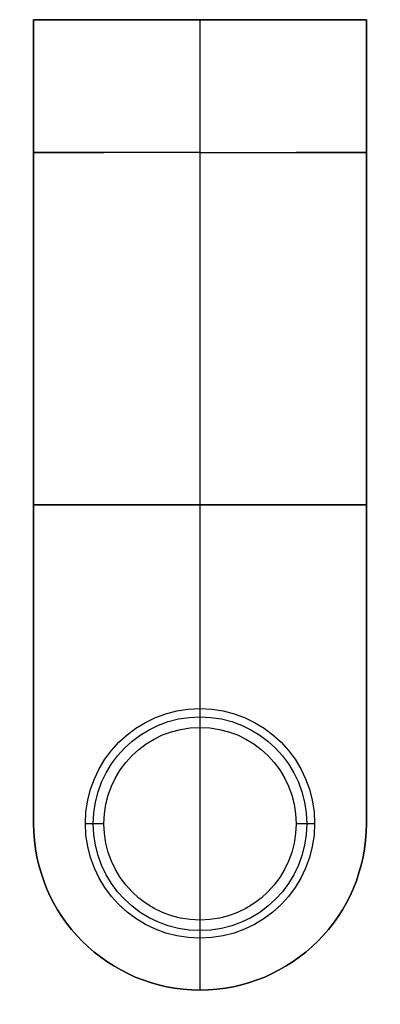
# Model space of a CAD drawing. Extents: x -139 to -90, y -115 to 18.
import ezdxf

# ---------------------------------------------------------------- set-up
doc = ezdxf.new("R2010")
doc.units = 0
doc.layers.add('D2__2019', color=7, linetype='CONTINUOUS')

msp = doc.modelspace()

# ---------------------------------------------------------------- linework, layer by layer
at = {"layer": 'D2__2019'}
for p, q in [((-92.10694138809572, 17.93797641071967, 65.00001233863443), (-137.1069413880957, 17.93797641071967, 65.0000123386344)), ((-137.1069413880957, 17.93797641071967, 1.23386343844e-05), (-92.10694138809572, 17.93797641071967, 1.233863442e-05)), ((-137.1069413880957, 17.93797641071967, 65.0000123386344), (-137.1069413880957, 17.93797641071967, 1.23386343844e-05)), ((-137.1069413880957, 17.93797641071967, 32.50001233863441), (-92.10694138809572, 17.93797641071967, 32.50001233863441)), ((-114.6069413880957, 17.93797641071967, 1.23386343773e-05), (-114.6069413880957, 17.93797641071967, 65.00001233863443)), ((-114.6069413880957, -75.06201222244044, 65.0000123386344), (-114.6069413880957, 17.93797641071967, 65.0000123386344)), ((-114.6069413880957, -113.0620235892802, 1.23386343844e-05), (-114.6069413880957, 17.93797641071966, 1.23386343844e-05)), ((-92.10694138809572, 17.93797641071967, 1.233863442e-05), (-92.10694138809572, 17.93797641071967, 65.00001233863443)), ((-92.1069413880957, -47.56202358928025, 65.0000123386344), (-137.1069413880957, -47.56202358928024, 65.0000123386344)), ((-137.1069413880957, -47.56202358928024, 1.23386343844e-05), (-92.10694138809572, -47.56202358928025, 1.23386343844e-05)), ((-114.6070076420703, -77.60047272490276, 65.00001233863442), (-114.6070076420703, -75.06201222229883, 65.00001233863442)), ((-137.1069413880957, -90.56202358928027, 1.23386343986e-05), (-137.1069413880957, -90.56202358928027, 65.00001233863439)), ((-130.1070076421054, -90.56201222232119, 65.00001233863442), (-127.6069507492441, -90.56201222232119, 65.00001233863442)), ((-101.6070645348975, -90.56201222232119, 65.00001233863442), (-99.10700764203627, -90.56201222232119, 65.00001233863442)), ((-92.10694138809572, -90.56202358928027, 1.23386343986e-05), (-92.10694138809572, -90.56202358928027, 65.00001233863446)), ((-114.6070076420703, -106.0620122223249, 65.00001233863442), (-114.6070076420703, -103.6004727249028, 65.00001233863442)), ((-114.6069413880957, -113.0620235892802, 65.0000123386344), (-114.6069413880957, -106.0620122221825, 65.0000123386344)), ((-114.6069413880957, -113.0620235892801, 1.23386343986e-05), (-114.6069413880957, -113.0620235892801, 65.00001233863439))]:
    msp.add_line(p, q, dxfattribs=at)
for points in [[(-92.10694138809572, 17.93797641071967), (-92.10694138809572, -90.56202358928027, -0.9999999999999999), (-137.1069413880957, -90.56202358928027), (-137.1069413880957, 17.93797641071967)], [(-137.1069413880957, 17.93797641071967), (-137.1069413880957, -90.56202358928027, 0.9999999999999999), (-92.10694138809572, -90.56202358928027), (-92.10694138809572, 17.93797641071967)]]:
    msp.add_lwpolyline(points, format="xyb", dxfattribs=at)
at = {"layer": 'D2__2019', "extrusion": (1, -1.110223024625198e-16, -1.007459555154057e-15)}
msp.add_lwpolyline([(-90.60047272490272, 107.8447601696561, -0.7008289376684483), (-76.1665104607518, 68.08466940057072, 0.2221320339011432), (-77.60047272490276, 65.01620881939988), (-77.60047272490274, 65.00001233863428)], format="xyb", dxfattribs=at)
at = {"layer": 'D2__2019', "extrusion": (1.110223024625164e-16, 1, -3.592002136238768e-15)}
msp.add_lwpolyline([(114.6070076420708, 107.8447601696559, -0.7008289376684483), (129.0409699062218, 68.08466940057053, 0.2221320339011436), (127.6070076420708, 65.01620881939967), (127.6070076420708, 65.00001233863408)], format="xyb", dxfattribs=at)
at = {"layer": 'D2__2019', "extrusion": (1, -1.318611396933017e-17, 2.601876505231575e-15)}
msp.add_lwpolyline([(-90.60047272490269, 107.8447601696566, 0.7008289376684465), (-105.0344349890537, 68.0846694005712, -0.2221320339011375), (-103.6004727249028, 65.01620881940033), (-103.6004727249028, 65.00001233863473)], format="xyb", dxfattribs=at)
at = {"layer": 'D2__2019', "extrusion": (1.110223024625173e-16, 1, 1.459453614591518e-16)}
msp.add_lwpolyline([(114.6070076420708, 107.8447601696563, 0.7008289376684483), (100.1730453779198, 68.08466940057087, -0.2221320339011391), (101.6070076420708, 65.01620881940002), (101.6070076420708, 65.00001233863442)], format="xyb", dxfattribs=at)
at = {"layer": 'D2__2019'}
for centre, radius in [((-114.6070076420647, -90.5620122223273, 65.00001233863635), 15.50000000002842), ((-114.6070076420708, -90.60047272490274, 68.08466940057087), 14.43396226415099), ((-114.6070076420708, -90.60047272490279, 65.0000123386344), 12.99999999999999), ((-114.6070076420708, -90.60047272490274, 65.01620881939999), 13.00000000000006)]:
    msp.add_circle(centre, radius, dxfattribs=at)

doc.saveas('drawing.dxf')
